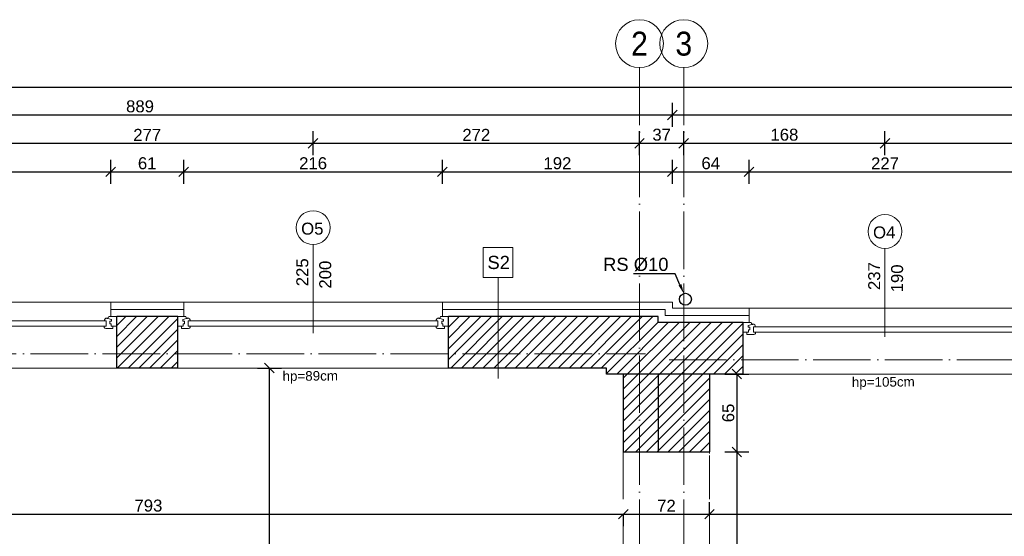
# Model space of a CAD drawing. Header units: millimetres. Extents: x -2720 to 125583, y -8970 to 34912.
# Tile 41 of 105: x 13625 to 14447, y 19460 to 19892. Entities that reach past the tile are written whole.
import ezdxf
from ezdxf import colors
from ezdxf.entities.mleader import LeaderData, LeaderLine
from ezdxf.enums import TextEntityAlignment as Align
from ezdxf.math import Vec2, Vec3

# ---------------------------------------------------------------- set-up
doc = ezdxf.new("R2010")
doc.units = ezdxf.units.MM
for name, pattern in [('ACAD_ISO03W100', [30, 12, -18]), ('ACAD_ISO04W100', [30, 24, -3, 0, -3]), ('DASHED', [19.05, 12.7, -6.35]), ('Osie$0$CONTINOUS', [0])]:
    doc.linetypes.add(name, pattern=pattern)
doc.layers.add('A_HATCH', color=7, linetype='Continuous', lineweight=5, true_color=0x999999)
doc.layers.add('A_IZOLEACJA TERMI_PROJEKTOWANA', color=7, linetype='Continuous', lineweight=15, true_color=0x0089b6)
for name, color, linetype, lineweight in [('A_KONST_ISTNIEJĄCE', 83, 'Continuous', 25), ('A_OPISY', 40, 'Continuous', 9), ('A_OSIE KONSTRUKCYJNE', 150, 'ACAD_ISO04W100', 5), ('A_STOLARKA OKIENNA', 141, 'Continuous', 15), ('A_WIDOK', 141, 'Continuous', 13), ('A_WIDOK-NAD', 221, 'DASHED', 13), ('A_WYMIAROWANIE', 7, 'Continuous', 9)]:
    doc.layers.add(name, color=color, linetype=linetype, lineweight=lineweight)
doc.layers.add('A_NIEWIDOCZNE  POMOCNICZE', color=252, linetype='ACAD_ISO03W100', lineweight=5, plot=False)
doc.layers.add('A_RYNNY', color=71, linetype='Continuous')
doc.styles.add('DEMIURG_100_opisy', font='arial.ttf', dxfattribs={"width": 0.9, "height": 20})
doc.styles.get("Standard").update_dxf_attribs({"font": 'arial.ttf'})
doc.linetypes.add('BATTING', pattern='A,0.0001,-0.1,[134,ltypeshp.shx,S=0.1,R=0,X=-0.1,Y=0],-0.2,[134,ltypeshp.shx,S=0.1,R=180,X=0.1,Y=0],-0.1', length=0.4001)
doc.dimstyles.new('1 do 100', dxfattribs={"dimtxt": 10, "dimasz": 8, "dimexe": 10, "dimexo": 10, "dimgap": 2, "dimtad": 1, "dimdec": 0, "dimtxsty": 'Standard', "dimblk": 'OBLIQUE', "dimcen": 2.5, "dimadec": 0, "dimazin": 0, "dimtfac": 1, "dimtdec": 0, "dimtmove": 0, "dimatfit": 3, "dimldrblk": 'OBLIQUE', "dimfxl": 10, "dimfxlon": 1, "dimarcsym": 0})

# ---------------------------------------------------------------- blocks, each defined once
blk = doc.blocks.new('*U134')
at = {"color": 144}
for p, q in [((-37, 0), (-37, -8)), ((-37, 0), (-30.32, 0)), ((-37, 0), (-37, -8)), ((-30.32, 0), (-29.74, -1.55)), ((193.32, 0), (192.74, -1.55)), ((200, 0), (193.32, 0)), ((200, 0), (200, -8)), ((-37, -8), (-33.8, -8)), ((-33.8, -8), (-33.8, -9.92)), ((-33.8, -8), (-32.41, -8)), ((-32.76, -2.4), (-29.74, -1.55)), ((-32.76, -3.73), (-32.76, -2.4)), ((-31.39, -3.73), (-32.76, -3.73)), ((-32.41, -8), (-32.41, -6.06)), ((-32.41, -6.06), (-31.39, -6.06)), ((-31.39, -6.06), (-31.39, -3.73)), ((-29.74, -1.55), (-28.89, -1.55)), ((-28.89, -1.55), (-28.99, -1.01)), ((-28.25, -7.98), (-28.25, -3.66)), ((-28.25, -3.66), (-26.62, -3.66)), ((-26.66, -7.98), (-28.25, -7.98)), ((-26.66, -9.03), (-26.66, -7.98)), ((191.25, -3.66), (189.62, -3.66)), ((189.66, -9.03), (189.66, -7.98)), ((189.66, -7.98), (191.25, -7.98)), ((191.25, -7.98), (191.25, -3.66)), ((191.89, -1.55), (191.99, -1.01)), ((192.74, -1.55), (191.89, -1.55)), ((195.76, -2.4), (192.74, -1.55)), ((194.39, -6.06), (194.39, -3.73)), ((194.39, -3.73), (195.76, -3.73)), ((195.41, -6.06), (194.39, -6.06)), ((195.41, -8), (195.41, -6.06)), ((196.8, -8), (195.41, -8)), ((195.76, -3.73), (195.76, -2.4)), ((200, -8), (196.8, -8)), ((196.8, -8), (196.8, -9.92)), ((-33.8, -9.92), (-27.94, -9.92)), ((196.8, -9.92), (190.94, -9.92))]:
    blk.add_line(p, q, dxfattribs=at)
blk.add_lwpolyline([(-28.25, -3.66), (191.25, -3.66), (191.25, -7.98), (-28.25, -7.98)], close=True, dxfattribs=at)
for centre, radius, start, end in [((-29.13, -3.52), 2.51, 356.81051, 86.81051), ((192.13, -3.52), 2.51, 93.18949, 183.18949), ((-28.03, -8.42), 1.5, 273.35533, 335.68535), ((191.03, -8.42), 1.5, 204.31465, 266.64467)]:
    blk.add_arc(centre, radius, start, end, dxfattribs=at)
blk = doc.blocks.new('*U135')
at = {"color": 144}
for p, q in [((-26.04, 0), (-26.04, -8)), ((-26.04, 0), (-19.35, 0)), ((-26.04, 0), (-26.04, -8)), ((-19.35, 0), (-18.77, -1.55)), ((193.32, 0), (192.74, -1.55)), ((200, 0), (193.32, 0)), ((200, 0), (200, -8)), ((-26.04, -8), (-22.84, -8)), ((-22.84, -8), (-22.84, -9.92)), ((-22.84, -8), (-21.44, -8)), ((-21.8, -2.4), (-18.77, -1.55)), ((-21.8, -3.73), (-21.8, -2.4)), ((-20.42, -3.73), (-21.8, -3.73)), ((-21.44, -8), (-21.44, -6.06)), ((-21.44, -6.06), (-20.42, -6.06)), ((-20.42, -6.06), (-20.42, -3.73)), ((-18.77, -1.55), (-17.93, -1.55)), ((-17.93, -1.55), (-18.02, -1.01)), ((-17.28, -7.98), (-17.28, -3.66)), ((-17.28, -3.66), (-15.65, -3.66)), ((-15.7, -7.98), (-17.28, -7.98)), ((-15.7, -9.03), (-15.7, -7.98)), ((191.25, -3.66), (189.62, -3.66)), ((189.66, -9.03), (189.66, -7.98)), ((189.66, -7.98), (191.25, -7.98)), ((191.25, -7.98), (191.25, -3.66)), ((191.89, -1.55), (191.99, -1.01)), ((192.74, -1.55), (191.89, -1.55)), ((195.76, -2.4), (192.74, -1.55)), ((194.39, -6.06), (194.39, -3.73)), ((194.39, -3.73), (195.76, -3.73)), ((195.41, -6.06), (194.39, -6.06)), ((195.41, -8), (195.41, -6.06)), ((196.8, -8), (195.41, -8)), ((195.76, -3.73), (195.76, -2.4)), ((200, -8), (196.8, -8)), ((196.8, -8), (196.8, -9.92)), ((-22.84, -9.92), (-16.98, -9.92)), ((196.8, -9.92), (190.94, -9.92))]:
    blk.add_line(p, q, dxfattribs=at)
blk.add_lwpolyline([(-17.28, -3.66), (191.25, -3.66), (191.25, -7.98), (-17.28, -7.98)], close=True, dxfattribs=at)
for centre, radius, start, end in [((-18.16, -3.52), 2.51, 356.81051, 86.81051), ((192.13, -3.52), 2.51, 93.18949, 183.18949), ((-17.07, -8.42), 1.5, 273.35533, 335.68535), ((191.03, -8.42), 1.5, 204.31465, 266.64467)]:
    blk.add_arc(centre, radius, start, end, dxfattribs=at)
blk = doc.blocks.new('*U136')
at = {"color": 144}
for p, q in [((-26, 0), (-26, -8)), ((-26, 0), (-19.32, 0)), ((-26, 0), (-26, -8)), ((-19.32, 0), (-18.74, -1.55)), ((193.32, 0), (192.74, -1.55)), ((200, 0), (193.32, 0)), ((200, 0), (200, -8)), ((-26, -8), (-22.8, -8)), ((-22.8, -8), (-22.8, -9.92)), ((-22.8, -8), (-21.41, -8)), ((-21.76, -2.4), (-18.74, -1.55)), ((-21.76, -3.73), (-21.76, -2.4)), ((-20.39, -3.73), (-21.76, -3.73)), ((-21.41, -8), (-21.41, -6.06)), ((-21.41, -6.06), (-20.39, -6.06)), ((-20.39, -6.06), (-20.39, -3.73)), ((-18.74, -1.55), (-17.89, -1.55)), ((-17.89, -1.55), (-17.99, -1.01)), ((-17.25, -7.98), (-17.25, -3.66)), ((-17.25, -3.66), (-15.62, -3.66)), ((-15.66, -7.98), (-17.25, -7.98)), ((-15.66, -9.03), (-15.66, -7.98)), ((191.25, -3.66), (189.62, -3.66)), ((189.66, -9.03), (189.66, -7.98)), ((189.66, -7.98), (191.25, -7.98)), ((191.25, -7.98), (191.25, -3.66)), ((191.89, -1.55), (191.99, -1.01)), ((192.74, -1.55), (191.89, -1.55)), ((195.76, -2.4), (192.74, -1.55)), ((194.39, -6.06), (194.39, -3.73)), ((194.39, -3.73), (195.76, -3.73)), ((195.41, -6.06), (194.39, -6.06)), ((195.41, -8), (195.41, -6.06)), ((196.8, -8), (195.41, -8)), ((195.76, -3.73), (195.76, -2.4)), ((200, -8), (196.8, -8)), ((196.8, -8), (196.8, -9.92)), ((-22.8, -9.92), (-16.94, -9.92)), ((196.8, -9.92), (190.94, -9.92))]:
    blk.add_line(p, q, dxfattribs=at)
blk.add_lwpolyline([(-17.25, -3.66), (191.25, -3.66), (191.25, -7.98), (-17.25, -7.98)], close=True, dxfattribs=at)
for centre, radius, start, end in [((-18.13, -3.52), 2.51, 356.81051, 86.81051), ((192.13, -3.52), 2.51, 93.18949, 183.18949), ((-17.03, -8.42), 1.5, 273.35533, 335.68535), ((191.03, -8.42), 1.5, 204.31465, 266.64467)]:
    blk.add_arc(centre, radius, start, end, dxfattribs=at)
blk = doc.blocks.new('WARTOŚĆ')
at = {"layer": 'A_OPISY', "color": 144}
blk.add_line((0, 0), (0, 73.97), dxfattribs=at)
blk.add_circle((0, 88.12), 14.15, dxfattribs=at)
blk.add_attdef('OZ', (-9.99, 82.42), '', height=10, dxfattribs=at)
for tag, p in [('H', (15.09, 32.64)), ('S', (-4.03, 32.64))]:
    blk.add_attdef(tag, p, '', height=10, rotation=90, dxfattribs=at)
blk = doc.blocks.new('OSI')
at = {"layer": 'A_OSIE KONSTRUKCYJNE', "ltscale": 2}
for p, q in [((17182.53, 22227.01), (17182.53, 19966.92)), ((17219.53, 22227.01), (17219.53, 19966.92)), ((16013.11, 21988.12), (17187.7, 21988.12)), ((17207.22, 21983.12), (19027.17, 21983.12))]:
    blk.add_line(p, q, dxfattribs=at)
at = {"layer": 'A_OSIE KONSTRUKCYJNE', "linetype": 'Continuous'}
for centre in [(17182.53, 22247.01), (17219.53, 22247.01)]:
    blk.add_circle(centre, 20, dxfattribs=at)
at = {"layer": 'A_OSIE KONSTRUKCYJNE', "linetype": 'Osie$0$CONTINOUS', "style": 'DEMIURG_100_opisy', "width": 0.9}
for s, p in [('2', (17182.53, 22247.01)), ('3', (17219.53, 22247.01))]:
    blk.add_text(s, height=20, dxfattribs=at).set_placement(p, align=Align.MIDDLE_CENTER)
blk = doc.blocks.new('_Oblique')
at = {"color": 0, "linetype": 'ByBlock', "lineweight": -2}
blk.add_line((-0.5, -0.5), (0.5, 0.5), dxfattribs=at)
blk = doc.blocks.new('*D216')
at = {"layer": 'A_WYMIAROWANIE', "color": 0, "lineweight": -2, "ltscale": 2, "transparency": 16777216}
for p, q in [((13336.26, 19478.68), (13336.26, 19468.68)), ((13336.26, 19478.68), (14129.26, 19478.68)), ((14129.26, 19478.68), (14129.26, 19468.68))]:
    blk.add_line(p, q, dxfattribs=at)
at = {"layer": 'Defpoints', "color": 0, "ltscale": 2, "transparency": 16777216}
for p in [(13336.26, 19486.93), (14129.26, 19486.93), (14129.26, 19478.68)]:
    blk.add_point(p, dxfattribs=at)
at = {"layer": 'A_WYMIAROWANIE', "color": 0, "lineweight": -2, "ltscale": 2, "transparency": 16777216, "xscale": 8, "yscale": 8, "zscale": 8, "rotation": 180}
blk.add_blockref('_Oblique', (13336.26, 19478.68), dxfattribs=at)
at = {"layer": 'A_WYMIAROWANIE', "color": 0, "lineweight": -2, "ltscale": 2, "transparency": 16777216, "xscale": 8, "yscale": 8, "zscale": 8}
blk.add_blockref('_Oblique', (14129.26, 19478.68), dxfattribs=at)
at = {"layer": 'A_WYMIAROWANIE', "color": 0, "ltscale": 2, "transparency": 16777216, "insert": (13732.76, 19485.79), "char_height": 10, "attachment_point": 5}
blk.add_mtext('793', dxfattribs=at)
blk = doc.blocks.new('*D217')
at = {"layer": 'A_WYMIAROWANIE', "color": 0, "lineweight": -2, "ltscale": 2, "transparency": 16777216}
for p, q in [((14201.26, 19478.68), (14201.26, 19488.68)), ((14129.26, 19478.68), (14129.26, 19468.68)), ((14129.26, 19478.68), (14201.26, 19478.68))]:
    blk.add_line(p, q, dxfattribs=at)
at = {"layer": 'Defpoints', "color": 0, "ltscale": 2, "transparency": 16777216}
for p in [(14129.26, 19486.93), (14201.26, 19478.68), (14201.26, 19478.68)]:
    blk.add_point(p, dxfattribs=at)
at = {"layer": 'A_WYMIAROWANIE', "color": 0, "lineweight": -2, "ltscale": 2, "transparency": 16777216, "xscale": 8, "yscale": 8, "zscale": 8, "rotation": 180}
blk.add_blockref('_Oblique', (14129.26, 19478.68), dxfattribs=at)
at = {"layer": 'A_WYMIAROWANIE', "color": 0, "lineweight": -2, "ltscale": 2, "transparency": 16777216, "xscale": 8, "yscale": 8, "zscale": 8}
blk.add_blockref('_Oblique', (14201.26, 19478.68), dxfattribs=at)
at = {"layer": 'A_WYMIAROWANIE', "color": 0, "ltscale": 2, "transparency": 16777216, "insert": (14165.26, 19485.7), "char_height": 10, "attachment_point": 5}
blk.add_mtext('72', dxfattribs=at)
blk = doc.blocks.new('*D218')
at = {"layer": 'A_WYMIAROWANIE', "color": 0, "lineweight": -2, "ltscale": 2, "transparency": 16777216}
for p, q in [((14201.26, 19478.68), (14201.26, 19488.68)), ((14775.26, 19488.68), (14775.26, 19468.68)), ((14201.26, 19478.68), (14775.26, 19478.68))]:
    blk.add_line(p, q, dxfattribs=at)
at = {"layer": 'Defpoints', "color": 0, "ltscale": 2, "transparency": 16777216}
for p in [(14775.26, 19512.16), (14201.26, 19478.68), (14775.26, 19478.68)]:
    blk.add_point(p, dxfattribs=at)
at = {"layer": 'A_WYMIAROWANIE', "color": 0, "lineweight": -2, "ltscale": 2, "transparency": 16777216, "xscale": 8, "yscale": 8, "zscale": 8, "rotation": 180}
blk.add_blockref('_Oblique', (14201.26, 19478.68), dxfattribs=at)
at = {"layer": 'A_WYMIAROWANIE', "color": 0, "lineweight": -2, "ltscale": 2, "transparency": 16777216, "xscale": 8, "yscale": 8, "zscale": 8}
blk.add_blockref('_Oblique', (14775.26, 19478.68), dxfattribs=at)
at = {"layer": 'A_WYMIAROWANIE', "color": 0, "ltscale": 2, "transparency": 16777216, "insert": (14488.26, 19485.77), "char_height": 10, "attachment_point": 5}
blk.add_mtext('574', dxfattribs=at)
blk = doc.blocks.new('*D219')
at = {"layer": 'A_WYMIAROWANIE', "color": 0, "lineweight": -2, "ltscale": 2, "transparency": 16777216}
for p, q in [((14214.02, 19595.66), (14234.02, 19595.66)), ((14224.02, 19595.66), (14224.02, 19530.66)), ((14214.02, 19530.66), (14234.02, 19530.66))]:
    blk.add_line(p, q, dxfattribs=at)
at = {"layer": 'Defpoints', "color": 0, "ltscale": 2, "transparency": 16777216}
for p in [(14201.26, 19595.66), (14201.26, 19530.66), (14224.02, 19530.66)]:
    blk.add_point(p, dxfattribs=at)
at = {"layer": 'A_WYMIAROWANIE', "color": 0, "lineweight": -2, "ltscale": 2, "transparency": 16777216, "xscale": 8, "yscale": 8, "zscale": 8}
for p, rotation in [((14224.02, 19595.66), 90), ((14224.02, 19530.66), 270)]:
    blk.add_blockref('_Oblique', p, dxfattribs=dict(at, rotation=rotation))
at = {"layer": 'A_WYMIAROWANIE', "color": 0, "ltscale": 2, "transparency": 16777216, "insert": (14216.92, 19563.16), "char_height": 10, "attachment_point": 5, "rotation": 90}
blk.add_mtext('65', dxfattribs=at)
blk = doc.blocks.new('*D220')
at = {"layer": 'A_WYMIAROWANIE', "color": 0, "lineweight": -2, "ltscale": 2, "transparency": 16777216}
for p, q in [((14214.02, 19530.66), (14234.02, 19530.66)), ((14224.02, 19530.66), (14224.02, 19300.66)), ((14214.02, 19300.66), (14234.02, 19300.66))]:
    blk.add_line(p, q, dxfattribs=at)
at = {"layer": 'Defpoints', "color": 0, "ltscale": 2, "transparency": 16777216}
for p in [(14201.26, 19530.66), (14201.26, 19300.66), (14224.02, 19300.66)]:
    blk.add_point(p, dxfattribs=at)
at = {"layer": 'A_WYMIAROWANIE', "color": 0, "lineweight": -2, "ltscale": 2, "transparency": 16777216, "xscale": 8, "yscale": 8, "zscale": 8}
for p, rotation in [((14224.02, 19530.66), 90), ((14224.02, 19300.66), 270)]:
    blk.add_blockref('_Oblique', p, dxfattribs=dict(at, rotation=rotation))
at = {"layer": 'A_WYMIAROWANIE', "color": 0, "ltscale": 2, "transparency": 16777216, "insert": (14216.91, 19415.66), "char_height": 10, "attachment_point": 5, "rotation": 90}
blk.add_mtext('230', dxfattribs=at)
blk = doc.blocks.new('*D240')
at = {"layer": 'A_WYMIAROWANIE', "color": 0, "lineweight": -2, "ltscale": 2, "transparency": 16777216}
for p, q in [((13485.87, 19754.53), (13485.87, 19774.53)), ((13701.26, 19754.53), (13701.26, 19774.53)), ((13485.87, 19764.53), (13701.26, 19764.53))]:
    blk.add_line(p, q, dxfattribs=at)
at = {"layer": 'Defpoints', "color": 0, "ltscale": 2, "transparency": 16777216}
for p in [(13701.26, 19764.53), (13485.87, 19655.66), (13701.26, 19655.66)]:
    blk.add_point(p, dxfattribs=at)
at = {"layer": 'A_WYMIAROWANIE', "color": 0, "lineweight": -2, "ltscale": 2, "transparency": 16777216, "xscale": 8, "yscale": 8, "zscale": 8, "rotation": 180}
blk.add_blockref('_Oblique', (13485.87, 19764.53), dxfattribs=at)
at = {"layer": 'A_WYMIAROWANIE', "color": 0, "lineweight": -2, "ltscale": 2, "transparency": 16777216, "xscale": 8, "yscale": 8, "zscale": 8}
blk.add_blockref('_Oblique', (13701.26, 19764.53), dxfattribs=at)
at = {"layer": 'A_WYMIAROWANIE', "color": 0, "ltscale": 2, "transparency": 16777216, "insert": (13593.57, 19771.63), "char_height": 10, "attachment_point": 5}
blk.add_mtext('215', dxfattribs=at)
blk = doc.blocks.new('*D241')
at = {"layer": 'A_WYMIAROWANIE', "color": 0, "lineweight": -2, "ltscale": 2, "transparency": 16777216}
for p, q in [((13701.26, 19754.53), (13701.26, 19774.53)), ((13762.26, 19754.53), (13762.26, 19774.53)), ((13701.26, 19764.53), (13762.26, 19764.53))]:
    blk.add_line(p, q, dxfattribs=at)
at = {"layer": 'Defpoints', "color": 0, "ltscale": 2, "transparency": 16777216}
for p in [(13762.26, 19764.53), (13701.26, 19655.66), (13762.26, 19655.66)]:
    blk.add_point(p, dxfattribs=at)
at = {"layer": 'A_WYMIAROWANIE', "color": 0, "lineweight": -2, "ltscale": 2, "transparency": 16777216, "xscale": 8, "yscale": 8, "zscale": 8, "rotation": 180}
blk.add_blockref('_Oblique', (13701.26, 19764.53), dxfattribs=at)
at = {"layer": 'A_WYMIAROWANIE', "color": 0, "lineweight": -2, "ltscale": 2, "transparency": 16777216, "xscale": 8, "yscale": 8, "zscale": 8}
blk.add_blockref('_Oblique', (13762.26, 19764.53), dxfattribs=at)
at = {"layer": 'A_WYMIAROWANIE', "color": 0, "ltscale": 2, "transparency": 16777216, "insert": (13731.76, 19771.63), "char_height": 10, "attachment_point": 5}
blk.add_mtext('61', dxfattribs=at)
blk = doc.blocks.new('*D242')
at = {"layer": 'A_WYMIAROWANIE', "color": 0, "lineweight": -2, "ltscale": 2, "transparency": 16777216}
for p, q in [((13762.26, 19754.53), (13762.26, 19774.53)), ((13978.26, 19754.53), (13978.26, 19774.53)), ((13762.26, 19764.53), (13978.26, 19764.53))]:
    blk.add_line(p, q, dxfattribs=at)
at = {"layer": 'Defpoints', "color": 0, "ltscale": 2, "transparency": 16777216}
for p in [(13978.26, 19764.53), (13762.26, 19655.66), (13978.26, 19655.66)]:
    blk.add_point(p, dxfattribs=at)
at = {"layer": 'A_WYMIAROWANIE', "color": 0, "lineweight": -2, "ltscale": 2, "transparency": 16777216, "xscale": 8, "yscale": 8, "zscale": 8, "rotation": 180}
blk.add_blockref('_Oblique', (13762.26, 19764.53), dxfattribs=at)
at = {"layer": 'A_WYMIAROWANIE', "color": 0, "lineweight": -2, "ltscale": 2, "transparency": 16777216, "xscale": 8, "yscale": 8, "zscale": 8}
blk.add_blockref('_Oblique', (13978.26, 19764.53), dxfattribs=at)
at = {"layer": 'A_WYMIAROWANIE', "color": 0, "ltscale": 2, "transparency": 16777216, "insert": (13870.26, 19771.63), "char_height": 10, "attachment_point": 5}
blk.add_mtext('216', dxfattribs=at)
blk = doc.blocks.new('*D243')
at = {"layer": 'A_WYMIAROWANIE', "color": 0, "lineweight": -2, "ltscale": 2, "transparency": 16777216}
for p, q in [((13978.26, 19754.53), (13978.26, 19774.53)), ((14170.26, 19754.53), (14170.26, 19774.53)), ((13978.26, 19764.53), (14170.26, 19764.53))]:
    blk.add_line(p, q, dxfattribs=at)
at = {"layer": 'Defpoints', "color": 0, "ltscale": 2, "transparency": 16777216}
for p in [(14170.26, 19764.53), (13978.26, 19655.66), (14170.26, 19655.66)]:
    blk.add_point(p, dxfattribs=at)
at = {"layer": 'A_WYMIAROWANIE', "color": 0, "lineweight": -2, "ltscale": 2, "transparency": 16777216, "xscale": 8, "yscale": 8, "zscale": 8, "rotation": 180}
blk.add_blockref('_Oblique', (13978.26, 19764.53), dxfattribs=at)
at = {"layer": 'A_WYMIAROWANIE', "color": 0, "lineweight": -2, "ltscale": 2, "transparency": 16777216, "xscale": 8, "yscale": 8, "zscale": 8}
blk.add_blockref('_Oblique', (14170.26, 19764.53), dxfattribs=at)
at = {"layer": 'A_WYMIAROWANIE', "color": 0, "ltscale": 2, "transparency": 16777216, "insert": (14074.26, 19771.63), "char_height": 10, "attachment_point": 5}
blk.add_mtext('192', dxfattribs=at)
blk = doc.blocks.new('*D244')
at = {"layer": 'A_WYMIAROWANIE', "color": 0, "lineweight": -2, "ltscale": 2, "transparency": 16777216}
for p, q in [((14170.26, 19754.53), (14170.26, 19774.53)), ((14234.26, 19754.53), (14234.26, 19774.53)), ((14170.26, 19764.53), (14234.26, 19764.53))]:
    blk.add_line(p, q, dxfattribs=at)
at = {"layer": 'Defpoints', "color": 0, "ltscale": 2, "transparency": 16777216}
for p in [(14234.26, 19764.53), (14170.26, 19655.66), (14234.26, 19650.66)]:
    blk.add_point(p, dxfattribs=at)
at = {"layer": 'A_WYMIAROWANIE', "color": 0, "lineweight": -2, "ltscale": 2, "transparency": 16777216, "xscale": 8, "yscale": 8, "zscale": 8, "rotation": 180}
blk.add_blockref('_Oblique', (14170.26, 19764.53), dxfattribs=at)
at = {"layer": 'A_WYMIAROWANIE', "color": 0, "lineweight": -2, "ltscale": 2, "transparency": 16777216, "xscale": 8, "yscale": 8, "zscale": 8}
blk.add_blockref('_Oblique', (14234.26, 19764.53), dxfattribs=at)
at = {"layer": 'A_WYMIAROWANIE', "color": 0, "ltscale": 2, "transparency": 16777216, "insert": (14202.26, 19771.63), "char_height": 10, "attachment_point": 5}
blk.add_mtext('64', dxfattribs=at)
blk = doc.blocks.new('*D245')
at = {"layer": 'A_WYMIAROWANIE', "color": 0, "lineweight": -2, "ltscale": 2, "transparency": 16777216}
for p, q in [((14234.26, 19754.53), (14234.26, 19774.53)), ((14461.26, 19754.53), (14461.26, 19774.53)), ((14234.26, 19764.53), (14461.26, 19764.53))]:
    blk.add_line(p, q, dxfattribs=at)
at = {"layer": 'Defpoints', "color": 0, "ltscale": 2, "transparency": 16777216}
for p in [(14461.26, 19764.53), (14234.26, 19650.66), (14461.26, 19650.66)]:
    blk.add_point(p, dxfattribs=at)
at = {"layer": 'A_WYMIAROWANIE', "color": 0, "lineweight": -2, "ltscale": 2, "transparency": 16777216, "xscale": 8, "yscale": 8, "zscale": 8, "rotation": 180}
blk.add_blockref('_Oblique', (14234.26, 19764.53), dxfattribs=at)
at = {"layer": 'A_WYMIAROWANIE', "color": 0, "lineweight": -2, "ltscale": 2, "transparency": 16777216, "xscale": 8, "yscale": 8, "zscale": 8}
blk.add_blockref('_Oblique', (14461.26, 19764.53), dxfattribs=at)
at = {"layer": 'A_WYMIAROWANIE', "color": 0, "ltscale": 2, "transparency": 16777216, "insert": (14347.76, 19771.55), "char_height": 10, "attachment_point": 5}
blk.add_mtext('227', dxfattribs=at)
blk = doc.blocks.new('*D254')
at = {"layer": 'A_WYMIAROWANIE', "color": 0, "lineweight": -2, "ltscale": 2, "transparency": 16777216}
for p, q in [((13593.26, 19778.36), (13593.26, 19798.36)), ((13870.28, 19778.36), (13870.28, 19798.36)), ((13593.26, 19788.36), (13870.28, 19788.36))]:
    blk.add_line(p, q, dxfattribs=at)
at = {"layer": 'Defpoints', "color": 0, "ltscale": 2, "transparency": 16777216}
for p in [(13870.28, 19788.36), (13593.26, 19655.66), (13870.28, 19655.66)]:
    blk.add_point(p, dxfattribs=at)
at = {"layer": 'A_WYMIAROWANIE', "color": 0, "lineweight": -2, "ltscale": 2, "transparency": 16777216, "xscale": 8, "yscale": 8, "zscale": 8, "rotation": 180}
blk.add_blockref('_Oblique', (13593.26, 19788.36), dxfattribs=at)
at = {"layer": 'A_WYMIAROWANIE', "color": 0, "lineweight": -2, "ltscale": 2, "transparency": 16777216, "xscale": 8, "yscale": 8, "zscale": 8}
blk.add_blockref('_Oblique', (13870.28, 19788.36), dxfattribs=at)
at = {"layer": 'A_WYMIAROWANIE', "color": 0, "ltscale": 2, "transparency": 16777216, "insert": (13731.77, 19795.39), "char_height": 10, "attachment_point": 5}
blk.add_mtext('277', dxfattribs=at)
blk = doc.blocks.new('*D255')
at = {"layer": 'A_WYMIAROWANIE', "color": 0, "lineweight": -2, "ltscale": 2, "transparency": 16777216}
for p, q in [((13870.28, 19778.36), (13870.28, 19798.36)), ((14142.76, 19778.36), (14142.76, 19798.36)), ((13870.28, 19788.36), (14142.76, 19788.36))]:
    blk.add_line(p, q, dxfattribs=at)
at = {"layer": 'Defpoints', "color": 0, "ltscale": 2, "transparency": 16777216}
for p in [(14142.76, 19788.36), (14142.76, 19700.63), (13870.28, 19655.66)]:
    blk.add_point(p, dxfattribs=at)
at = {"layer": 'A_WYMIAROWANIE', "color": 0, "lineweight": -2, "ltscale": 2, "transparency": 16777216, "xscale": 8, "yscale": 8, "zscale": 8, "rotation": 180}
blk.add_blockref('_Oblique', (13870.28, 19788.36), dxfattribs=at)
at = {"layer": 'A_WYMIAROWANIE', "color": 0, "lineweight": -2, "ltscale": 2, "transparency": 16777216, "xscale": 8, "yscale": 8, "zscale": 8}
blk.add_blockref('_Oblique', (14142.76, 19788.36), dxfattribs=at)
at = {"layer": 'A_WYMIAROWANIE', "color": 0, "ltscale": 2, "transparency": 16777216, "insert": (14006.52, 19795.39), "char_height": 10, "attachment_point": 5}
blk.add_mtext('272', dxfattribs=at)
blk = doc.blocks.new('*D256')
at = {"layer": 'A_WYMIAROWANIE', "color": 0, "lineweight": -2, "ltscale": 2, "transparency": 16777216}
for p, q in [((14142.76, 19778.36), (14142.76, 19798.36)), ((14179.76, 19778.36), (14179.76, 19798.36)), ((14142.76, 19788.36), (14179.76, 19788.36))]:
    blk.add_line(p, q, dxfattribs=at)
at = {"layer": 'Defpoints', "color": 0, "ltscale": 2, "transparency": 16777216}
for p in [(14179.76, 19788.36), (14142.76, 19700.63), (14179.76, 19701.95)]:
    blk.add_point(p, dxfattribs=at)
at = {"layer": 'A_WYMIAROWANIE', "color": 0, "lineweight": -2, "ltscale": 2, "transparency": 16777216, "xscale": 8, "yscale": 8, "zscale": 8, "rotation": 180}
blk.add_blockref('_Oblique', (14142.76, 19788.36), dxfattribs=at)
at = {"layer": 'A_WYMIAROWANIE', "color": 0, "lineweight": -2, "ltscale": 2, "transparency": 16777216, "xscale": 8, "yscale": 8, "zscale": 8}
blk.add_blockref('_Oblique', (14179.76, 19788.36), dxfattribs=at)
at = {"layer": 'A_WYMIAROWANIE', "color": 0, "ltscale": 2, "transparency": 16777216, "insert": (14161.26, 19795.47), "char_height": 10, "attachment_point": 5}
blk.add_mtext('37', dxfattribs=at)
blk = doc.blocks.new('*D257')
at = {"layer": 'A_WYMIAROWANIE', "color": 0, "lineweight": -2, "ltscale": 2, "transparency": 16777216}
for p, q in [((14179.76, 19778.36), (14179.76, 19798.36)), ((14347.76, 19778.36), (14347.76, 19798.36)), ((14179.76, 19788.36), (14347.76, 19788.36))]:
    blk.add_line(p, q, dxfattribs=at)
at = {"layer": 'Defpoints', "color": 0, "ltscale": 2, "transparency": 16777216}
for p in [(14347.76, 19788.36), (14179.76, 19701.95), (14347.76, 19663.63)]:
    blk.add_point(p, dxfattribs=at)
at = {"layer": 'A_WYMIAROWANIE', "color": 0, "lineweight": -2, "ltscale": 2, "transparency": 16777216, "xscale": 8, "yscale": 8, "zscale": 8, "rotation": 180}
blk.add_blockref('_Oblique', (14179.76, 19788.36), dxfattribs=at)
at = {"layer": 'A_WYMIAROWANIE', "color": 0, "lineweight": -2, "ltscale": 2, "transparency": 16777216, "xscale": 8, "yscale": 8, "zscale": 8}
blk.add_blockref('_Oblique', (14347.76, 19788.36), dxfattribs=at)
at = {"layer": 'A_WYMIAROWANIE', "color": 0, "ltscale": 2, "transparency": 16777216, "insert": (14263.76, 19795.47), "char_height": 10, "attachment_point": 5}
blk.add_mtext('168', dxfattribs=at)
blk = doc.blocks.new('*D258')
at = {"layer": 'A_WYMIAROWANIE', "color": 0, "lineweight": -2, "ltscale": 2, "transparency": 16777216}
for p, q in [((14347.76, 19778.36), (14347.76, 19798.36)), ((14628.76, 19778.36), (14628.76, 19798.36)), ((14347.76, 19788.36), (14628.76, 19788.36))]:
    blk.add_line(p, q, dxfattribs=at)
at = {"layer": 'Defpoints', "color": 0, "ltscale": 2, "transparency": 16777216}
for p in [(14628.76, 19788.36), (14347.76, 19663.63), (14628.76, 19663.63)]:
    blk.add_point(p, dxfattribs=at)
at = {"layer": 'A_WYMIAROWANIE', "color": 0, "lineweight": -2, "ltscale": 2, "transparency": 16777216, "xscale": 8, "yscale": 8, "zscale": 8, "rotation": 180}
blk.add_blockref('_Oblique', (14347.76, 19788.36), dxfattribs=at)
at = {"layer": 'A_WYMIAROWANIE', "color": 0, "lineweight": -2, "ltscale": 2, "transparency": 16777216, "xscale": 8, "yscale": 8, "zscale": 8}
blk.add_blockref('_Oblique', (14628.76, 19788.36), dxfattribs=at)
at = {"layer": 'A_WYMIAROWANIE', "color": 0, "ltscale": 2, "transparency": 16777216, "insert": (14488.26, 19795.47), "char_height": 10, "attachment_point": 5}
blk.add_mtext('281', dxfattribs=at)
blk = doc.blocks.new('*D264')
at = {"layer": 'A_WYMIAROWANIE', "color": 0, "lineweight": -2, "ltscale": 2, "transparency": 16777216}
for p, q in [((13281.26, 19802.03), (13281.26, 19822.03)), ((14170.26, 19802.03), (14170.26, 19822.03)), ((13281.26, 19812.03), (14170.26, 19812.03))]:
    blk.add_line(p, q, dxfattribs=at)
at = {"layer": 'Defpoints', "color": 0, "ltscale": 2, "transparency": 16777216}
for p in [(14170.26, 19812.03), (13281.26, 19655.66), (14170.26, 19655.66)]:
    blk.add_point(p, dxfattribs=at)
at = {"layer": 'A_WYMIAROWANIE', "color": 0, "lineweight": -2, "ltscale": 2, "transparency": 16777216, "xscale": 8, "yscale": 8, "zscale": 8, "rotation": 180}
blk.add_blockref('_Oblique', (13281.26, 19812.03), dxfattribs=at)
at = {"layer": 'A_WYMIAROWANIE', "color": 0, "lineweight": -2, "ltscale": 2, "transparency": 16777216, "xscale": 8, "yscale": 8, "zscale": 8}
blk.add_blockref('_Oblique', (14170.26, 19812.03), dxfattribs=at)
at = {"layer": 'A_WYMIAROWANIE', "color": 0, "ltscale": 2, "transparency": 16777216, "insert": (13725.76, 19819.14), "char_height": 10, "attachment_point": 5}
blk.add_mtext('889', dxfattribs=at)
blk = doc.blocks.new('*D265')
at = {"layer": 'A_WYMIAROWANIE', "color": 0, "lineweight": -2, "ltscale": 2, "transparency": 16777216}
for p, q in [((14170.26, 19802.03), (14170.26, 19822.03)), ((15776.26, 19802.03), (15776.26, 19822.03)), ((14170.26, 19812.03), (15776.26, 19812.03))]:
    blk.add_line(p, q, dxfattribs=at)
at = {"layer": 'Defpoints', "color": 0, "ltscale": 2, "transparency": 16777216}
for p in [(15776.26, 19812.03), (14170.26, 19655.66), (15776.26, 19650.66)]:
    blk.add_point(p, dxfattribs=at)
at = {"layer": 'A_WYMIAROWANIE', "color": 0, "lineweight": -2, "ltscale": 2, "transparency": 16777216, "xscale": 8, "yscale": 8, "zscale": 8, "rotation": 180}
blk.add_blockref('_Oblique', (14170.26, 19812.03), dxfattribs=at)
at = {"layer": 'A_WYMIAROWANIE', "color": 0, "lineweight": -2, "ltscale": 2, "transparency": 16777216, "xscale": 8, "yscale": 8, "zscale": 8}
blk.add_blockref('_Oblique', (15776.26, 19812.03), dxfattribs=at)
at = {"layer": 'A_WYMIAROWANIE', "color": 0, "ltscale": 2, "transparency": 16777216, "insert": (14973.26, 19819.14), "char_height": 10, "attachment_point": 5}
blk.add_mtext('1606', dxfattribs=at)
blk = doc.blocks.new('*D266')
at = {"layer": 'A_WYMIAROWANIE', "color": 0, "lineweight": -2, "ltscale": 2, "transparency": 16777216}
for p, q in [((13281.26, 19825.06), (13281.26, 19845.06)), ((15776.26, 19825.06), (15776.26, 19845.06)), ((15776.26, 19835.06), (13281.26, 19835.06))]:
    blk.add_line(p, q, dxfattribs=at)
at = {"layer": 'Defpoints', "color": 0, "ltscale": 2, "transparency": 16777216}
for p in [(13281.26, 19835.06), (15776.26, 19650.66), (13281.26, 19585.66)]:
    blk.add_point(p, dxfattribs=at)
at = {"layer": 'A_WYMIAROWANIE', "color": 0, "lineweight": -2, "ltscale": 2, "transparency": 16777216, "xscale": 8, "yscale": 8, "zscale": 8, "rotation": 180}
blk.add_blockref('_Oblique', (13281.26, 19835.06), dxfattribs=at)
at = {"layer": 'A_WYMIAROWANIE', "color": 0, "lineweight": -2, "ltscale": 2, "transparency": 16777216, "xscale": 8, "yscale": 8, "zscale": 8}
blk.add_blockref('_Oblique', (15776.26, 19835.06), dxfattribs=at)
at = {"layer": 'A_WYMIAROWANIE', "color": 0, "ltscale": 2, "transparency": 16777216, "insert": (14528.76, 19842.17), "char_height": 10, "attachment_point": 5}
blk.add_mtext('2495', dxfattribs=at)
blk = doc.blocks.new('*D337')
at = {"layer": 'A_WYMIAROWANIE', "color": 0, "lineweight": -2, "ltscale": 2, "transparency": 16777216}
for p, q in [((12994.99, 19655.66), (12974.99, 19655.66)), ((12984.99, 17890.66), (12984.99, 19655.66)), ((12994.99, 17890.66), (12974.99, 17890.66))]:
    blk.add_line(p, q, dxfattribs=at)
at = {"layer": 'Defpoints', "color": 0, "ltscale": 2, "transparency": 16777216}
for p in [(12984.99, 19655.66), (13281.26, 19655.66), (13975.26, 17890.66)]:
    blk.add_point(p, dxfattribs=at)
at = {"layer": 'A_WYMIAROWANIE', "color": 0, "lineweight": -2, "ltscale": 2, "transparency": 16777216, "xscale": 8, "yscale": 8, "zscale": 8}
for p, rotation in [((12984.99, 19655.66), 90), ((12984.99, 17890.66), 270)]:
    blk.add_blockref('_Oblique', p, dxfattribs=dict(at, rotation=rotation))
at = {"layer": 'A_WYMIAROWANIE', "color": 0, "ltscale": 2, "transparency": 16777216, "insert": (12977.88, 18773.16), "char_height": 10, "attachment_point": 5, "rotation": 90}
blk.add_mtext('1765', dxfattribs=at)
blk = doc.blocks.new('*D409')
at = {"layer": 'A_WYMIAROWANIE', "color": 0, "lineweight": -2, "ltscale": 2, "transparency": 16777216}
for p, q in [((13823.77, 19600.66), (13843.77, 19600.66)), ((13833.77, 18755.66), (13833.77, 19600.66)), ((13823.77, 18755.66), (13843.77, 18755.66))]:
    blk.add_line(p, q, dxfattribs=at)
at = {"layer": 'Defpoints', "color": 0, "ltscale": 2, "transparency": 16777216}
for p in [(13789.73, 19600.66), (13833.77, 19600.66), (13735.26, 18755.66)]:
    blk.add_point(p, dxfattribs=at)
at = {"layer": 'A_WYMIAROWANIE', "color": 0, "lineweight": -2, "ltscale": 2, "transparency": 16777216, "xscale": 8, "yscale": 8, "zscale": 8}
for p, rotation in [((13833.77, 19600.66), 90), ((13833.77, 18755.66), 270)]:
    blk.add_blockref('_Oblique', p, dxfattribs=dict(at, rotation=rotation))
at = {"layer": 'A_WYMIAROWANIE', "color": 0, "ltscale": 2, "transparency": 16777216, "insert": (13826.66, 19178.16), "char_height": 10, "attachment_point": 5, "rotation": 90}
blk.add_mtext('845', dxfattribs=at)

msp = doc.modelspace()

# ---------------------------------------------------------------- hatches: boundary and pattern name
at = {"layer": 'A_HATCH'}
h = msp.add_hatch(dxfattribs=at)
h.set_pattern_fill('ANSI31', color=256, scale=2)
h.set_pattern_definition([(45, (-1713.23, 355.087), (-4.490128, 4.490128), [])])
h.paths.add_polyline_path([(14201.26, 19300.66), (14129.26, 19300.66), (14129.26, 19244.66), (14201.26, 19244.66)])
h.paths.add_polyline_path([(14201.26, 19595.66), (14158.26, 19595.66), (14158.26, 19530.66), (14201.26, 19530.66)])
h.paths.add_polyline_path([(14158.26, 19595.66), (14129.26, 19595.66), (14129.26, 19530.66), (14158.26, 19530.66)])
h.paths.add_polyline_path([(14229.26, 19638.66), (14158.26, 19638.66), (14158.26, 19643.66), (13983.29, 19643.66), (13983.29, 19635.66), (13983.26, 19600.66), (14115.26, 19600.66), (14115.26, 19595.66), (14229.26, 19595.66)])
h.paths.add_polyline_path([(14510.26, 19638.66), (14466.26, 19638.66), (14466.26, 19630.66), (14466.26, 19595.66), (14510.26, 19595.66)])
h.paths.add_polyline_path([(13757.26, 19643.66), (13706.26, 19643.66), (13706.26, 19635.66), (13706.26, 19600.66), (13757.26, 19600.66)])
h.paths.add_polyline_path([(13480.26, 19643.66), (13293.26, 19643.66), (13293.26, 19527.66), (13301.26, 19527.66), (13336.26, 19527.66), (13336.26, 19600.66), (13480.26, 19600.66)])
h.paths.add_polyline_path([(13336.26, 19307.66), (13293.26, 19307.66), (13293.26, 19251.66), (13301.26, 19251.66), (13336.26, 19251.66)])
h.paths.add_polyline_path([(13336.26, 19019.66), (13293.26, 19019.66), (13293.26, 18419.66), (13336.26, 18419.66)])
h.paths.add_polyline_path([(13812.26, 18204.66), (13336.26, 18204.66), (13336.26, 18223.66), (13293.26, 18223.66), (13293.26, 18161.66), (13812.26, 18161.66), (13812.26, 18173.58)])
h.paths.add_polyline_path([(14014.26, 18204.66), (13990.26, 18204.66), (13971.26, 18204.66), (13942.26, 18204.66), (13942.26, 18161.66), (14014.26, 18161.66)])
h.paths.add_polyline_path([(14201.26, 18471.18), (14178.76, 18471.18), (14201.26, 18471.18), (14201.26, 19016.66), (14158.26, 19016.66), (14158.26, 18320.66), (14803.26, 18320.66), (14803.26, 18363.66), (14201.26, 18363.66)])
h.paths.add_polyline_path([(14114.26, 18402.66), (14136.76, 18402.66), (14114.26, 18402.66), (14114.26, 18356.66), (13971.26, 18356.66), (13971.26, 18313.66), (14156.26, 18313.66), (14156.26, 19016.66), (14129.26, 19016.66), (14129.26, 18725.66), (14114.26, 18725.66)])

# ---------------------------------------------------------------- linework, layer by layer
at = {"layer": 'A_IZOLEACJA TERMI_PROJEKTOWANA', "ltscale": 2}
for p, q in [((13701.26, 19643.66), (13701.26, 19655.66)), ((13762.26, 19643.66), (13762.26, 19655.66)), ((13978.26, 19643.66), (13978.26, 19655.66)), ((14234.26, 19638.66), (14234.26, 19650.66))]:
    msp.add_line(p, q, dxfattribs=at)
for points in [[(13701.26, 19655.66), (13762.26, 19655.66)], [(13978.26, 19655.66), (14170.26, 19655.66), (14170.26, 19650.66), (14234.26, 19650.66)]]:
    msp.add_lwpolyline(points, dxfattribs=at)
at = {"layer": 'A_IZOLEACJA TERMI_PROJEKTOWANA', "linetype": 'BATTING', "ltscale": 14}
for points in [[(13701.26, 19649.66), (13762.26, 19649.66)], [(13978.26, 19649.66), (14164.26, 19649.66), (14164.26, 19644.66), (14234.26, 19644.66)]]:
    msp.add_lwpolyline(points, dxfattribs=at)
at = {"layer": 'A_KONST_ISTNIEJĄCE', "ltscale": 2}
for p, q in [((13706.26, 19600.66), (13706.26, 19643.66)), ((13757.26, 19600.66), (13757.26, 19643.66)), ((13983.26, 19600.66), (13983.26, 19643.66)), ((14229.26, 19595.66), (14229.26, 19638.66)), ((14129.26, 19595.66), (14129.26, 19530.66)), ((14158.26, 19595.66), (14158.26, 19530.66)), ((14201.26, 19595.66), (14201.26, 19530.66)), ((14129.26, 19530.66), (14201.26, 19530.66))]:
    msp.add_line(p, q, dxfattribs=at)
for points in [[(13757.26, 19643.66), (13706.26, 19643.66)], [(14229.26, 19638.66), (14158.26, 19638.66), (14158.26, 19643.66), (13983.26, 19643.66)], [(13757.26, 19600.66), (13706.26, 19600.66)], [(14229.26, 19595.66), (14115.26, 19595.66), (14115.26, 19600.66), (13983.26, 19600.66)]]:
    msp.add_lwpolyline(points, dxfattribs=at)
at = {"layer": 'A_NIEWIDOCZNE  POMOCNICZE', "ltscale": 2}
msp.add_lwpolyline([(14114.26, 18464.66), (14114.26, 18725.66), (14129.26, 18725.66), (14129.26, 19595.66), (14115.26, 19595.66), (14115.26, 19600.66), (13336.26, 19600.66), (13336.26, 18464.66), (14114.26, 18464.66)], dxfattribs=at)
msp.add_lwpolyline([(14201.26, 19595.66), (14775.26, 19595.66), (14775.26, 18363.66), (14201.26, 18363.66)], close=True, dxfattribs=at)
at = {"layer": 'A_OPISY'}
msp.add_line((14024.65, 19591.82), (14024.65, 19676.28), dxfattribs=at)
msp.add_lwpolyline([(14012.15, 19676.28), (14037.15, 19676.28), (14037.15, 19701.28), (14012.15, 19701.28)], close=True, dxfattribs=at)
at = {"layer": 'A_RYNNY'}
msp.add_circle((14181.1, 19658.08), 5, dxfattribs=at)
at = {"layer": 'A_WIDOK', "ltscale": 2}
for p, q in [((13485.26, 19655.66), (13701.26, 19655.66)), ((13762.26, 19655.66), (13978.26, 19655.66)), ((14234.26, 19650.66), (14461.26, 19650.66)), ((13706.26, 19600.66), (13480.26, 19600.66)), ((13983.26, 19600.66), (13757.26, 19600.66)), ((14466.26, 19595.66), (14229.26, 19595.66))]:
    msp.add_line(p, q, dxfattribs=at)
at = {"layer": 'A_WIDOK-NAD', "ltscale": 2}
for p, q in [((14129.26, 19300.66), (14129.26, 19530.66)), ((14201.26, 19300.66), (14201.26, 19530.66))]:
    msp.add_line(p, q, dxfattribs=at)

# ---------------------------------------------------------------- block references
at = {"layer": 'A_OPISY', "color": 144, "transparency": 33554559}
ref = msp.add_blockref('WARTOŚĆ', (13870.28, 19629.79), dxfattribs=at)
ref.add_attrib('S', '225', (13866.24, 19668.96), dxfattribs={"color": 0, "height": 10, "rotation": 90})
ref.add_attrib('H', '200', (13885.37, 19667.01), dxfattribs={"color": 0, "height": 10, "rotation": 90})
ref.add_attrib('OZ', 'O5', (13860.29, 19712.07), dxfattribs={"color": 0, "height": 10})
ref = msp.add_blockref('WARTOŚĆ', (14347.76, 19626.65), dxfattribs=at)
ref.add_attrib('S', '237', (14343.72, 19665.82), dxfattribs={"color": 0, "height": 10, "rotation": 90})
ref.add_attrib('H', '190', (14362.85, 19663.87), dxfattribs={"color": 0, "height": 10, "rotation": 90})
ref.add_attrib('OZ', 'O4', (14337.77, 19708.93), dxfattribs={"color": 0, "height": 10})
at = {"layer": 'A_OSIE KONSTRUKCYJNE'}
msp.add_blockref('OSI', (-3039.77, -2375.46), dxfattribs=at)
at = {"layer": 'A_STOLARKA OKIENNA', "transparency": 33554559, "xscale": -1}
for name, p in [('*U136', (13680.26, 19643.66)), ('*U135', (13957.26, 19643.66)), ('*U134', (14429.26, 19638.66))]:
    msp.add_blockref(name, p, dxfattribs=at)

# ---------------------------------------------------------------- texts
at = {"layer": 'A_OPISY'}
for s, p in [('S2', (14015.83, 19683.35)), ('RS %%C10', (14112.37, 19681.75))]:
    msp.add_text(s, height=11, dxfattribs=at).set_placement(p)
at = {"layer": 'A_OPISY', "transparency": 33554559, "char_height": 8, "attachment_point": 5, "rotation": 0.4248}
for s, insert in [('hp=89cm', (13867.9, 19592.92)), ('hp=105cm', (14346.34, 19587.92))]:
    msp.add_mtext_dynamic_manual_height_columns(s, width=44.3905, gutter_width=12.5, heights=[0], dxfattribs=dict(at, insert=insert))

# ---------------------------------------------------------------- dimensions: what is measured, and where the dimension line sits
at = {"layer": 'A_WYMIAROWANIE', "ltscale": 2}
for base, p1, p2, picture, middle in [((13281.26, 19835.06), (15776.26, 19650.66), (13281.26, 19585.66), '*D266', (14528.76, 19842.17)), ((14170.26, 19812.03), (13281.26, 19655.66), (14170.26, 19655.66), '*D264', (13725.76, 19819.14)), ((14129.26, 19478.68), (13336.26, 19486.93), (14129.26, 19486.93), '*D216', (13732.76, 19485.79))]:
    dim = msp.add_linear_dim(base=base, p1=p1, p2=p2, dimstyle='1 do 100', dxfattribs=at)
    dim.commit()
    dim.dimension.update_dxf_attribs({"geometry": picture, "text_midpoint": middle})
for base, p1, p2, picture, middle in [((15776.26, 19812.03), (14170.26, 19655.66), (15776.26, 19650.66), '*D265', (14973.26, 19819.14)), ((13870.28, 19788.36), (13593.26, 19655.66), (13870.28, 19655.66), '*D254', (13731.77, 19795.39)), ((14142.76, 19788.36), (13870.28, 19655.66), (14142.76, 19700.63), '*D255', (14006.52, 19795.39)), ((14179.76, 19788.36), (14142.76, 19700.63), (14179.76, 19701.95), '*D256', (14161.26, 19795.47)), ((14347.76, 19788.36), (14179.76, 19701.95), (14347.76, 19663.63), '*D257', (14263.76, 19795.47)), ((14628.76, 19788.36), (14347.76, 19663.63), (14628.76, 19663.63), '*D258', (14488.26, 19795.47)), ((13701.26, 19764.53), (13485.87, 19655.66), (13701.26, 19655.66), '*D240', (13593.57, 19771.63)), ((13762.26, 19764.53), (13701.26, 19655.66), (13762.26, 19655.66), '*D241', (13731.76, 19771.63)), ((13978.26, 19764.53), (13762.26, 19655.66), (13978.26, 19655.66), '*D242', (13870.26, 19771.63)), ((14170.26, 19764.53), (13978.26, 19655.66), (14170.26, 19655.66), '*D243', (14074.26, 19771.63)), ((14234.26, 19764.53), (14170.26, 19655.66), (14234.26, 19650.66), '*D244', (14202.26, 19771.63)), ((14461.26, 19764.53), (14234.26, 19650.66), (14461.26, 19650.66), '*D245', (14347.76, 19771.55)), ((14775.26, 19478.68), (14201.26, 19478.68), (14775.26, 19512.16), '*D218', (14488.26, 19485.77)), ((14201.26, 19478.68), (14129.26, 19486.93), (14201.26, 19478.68), '*D217', (14165.26, 19485.7))]:
    dim = msp.add_linear_dim(base=base, p1=p1, p2=p2, dimstyle='1 do 100', override={"dimtmove": 1}, dxfattribs=at)
    dim.commit()
    dim.dimension.update_dxf_attribs({"geometry": picture, "text_midpoint": middle})
for base, p1, p2, picture, middle in [((12984.99, 19655.66), (13975.26, 17890.66), (13281.26, 19655.66), '*D337', (12977.88, 18773.16)), ((13833.77, 19600.66), (13735.26, 18755.66), (13789.73, 19600.66), '*D409', (13826.66, 19178.16)), ((14224.02, 19300.66), (14201.26, 19530.66), (14201.26, 19300.66), '*D220', (14216.91, 19415.66))]:
    dim = msp.add_linear_dim(base=base, p1=p1, p2=p2, angle=90, dimstyle='1 do 100', override={"dimtmove": 1}, dxfattribs=at)
    dim.commit()
    dim.dimension.update_dxf_attribs({"geometry": picture, "text_midpoint": middle})
dim = msp.add_linear_dim(base=(14224.02, 19530.66), p1=(14201.26, 19595.66), p2=(14201.26, 19530.66), angle=90, dimstyle='1 do 100', dxfattribs=at)
dim.commit()
dim.dimension.update_dxf_attribs({"geometry": '*D219', "text_midpoint": (14216.92, 19563.16)})

# ---------------------------------------------------------------- leaders
at = {"layer": 'A_OPISY'}
ml = msp.add_multileader_mtext('Standard', dxfattribs=at)
ml.set_content('', color=256)
ml.set_leader_properties()
ml.build(insert=Vec2(0, 0))
ml.multileader.update_dxf_attribs({"dogleg_length": 35, "arrow_head_size": 8})
ctx = ml.context
ctx.base_point, ctx.arrow_head_size, ctx.plane_origin = Vec3(14133.65, 19679.33), 8, Vec3(14219.39, 19656.49)
ctx.text_align_type = 2
notes = []
notes.append((ctx, [(0, (1, 1, 0), (14172.65, 19679.33), (-1, 0), 35, [(0, [(14179.75, 19662.9)], 0, [])])]))
ctx.mtext.insert, ctx.mtext.alignment, ctx.mtext.flow_direction = Vec3(14135.65, 19681.33), 3, 5
for ctx, leaders in notes:
    for number, flags, end, landing, length, lines in leaders:
        leader = LeaderData()
        leader.index, (leader.has_last_leader_line, leader.has_dogleg_vector, leader.attachment_direction) = number, flags
        leader.last_leader_point, leader.dogleg_vector, leader.dogleg_length = Vec3(end), Vec3(landing), length
        for number, points, colour, breaks in lines:
            line = LeaderLine()
            line.index, line.vertices, line.color, line.breaks = number, Vec3.list(points), colors.encode_raw_color(colour), breaks
            leader.lines.append(line)
        ctx.leaders.append(leader)

doc.saveas('drawing.dxf')
